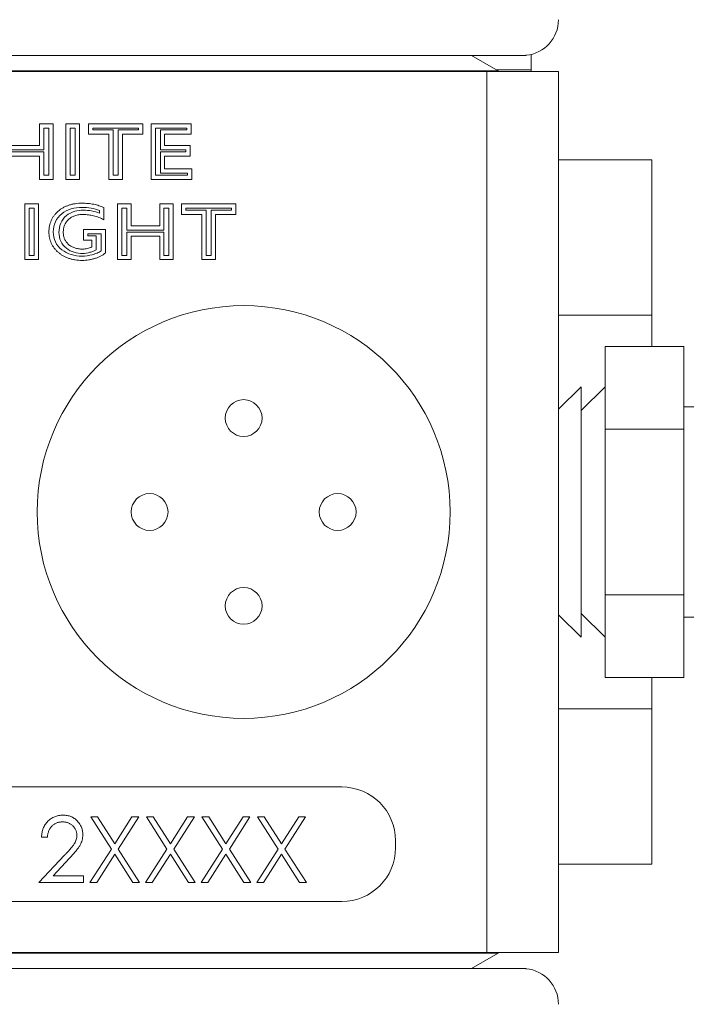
# Model space of a CAD drawing. Header units: inches. Extents: x 1.42 to 7.57, y 1.63 to 8.46.
# Tile 7 of 16: x 1.99 to 2.57, y 5.4 to 6.26. Entities that reach past the tile are written whole.
import ezdxf

# ---------------------------------------------------------------- set-up
doc = ezdxf.new("R2010")
doc.units = ezdxf.units.IN
doc.header["$MEASUREMENT"] = 0

msp = doc.modelspace()

# ---------------------------------------------------------------- linework, layer by layer
at = {"color": 7, "linetype": 'Continuous', "lineweight": 15}
for p, q in [((2.4241, 6.22387), (1.45239, 6.22387)), ((2.40289, 6.21033), (2.37944, 6.22387)), ((2.43151, 6.22475), (2.43151, 6.21125)), ((2.40289, 6.21033), (1.47364, 6.21033)), ((1.53376, 6.20987), (2.39301, 6.20987)), ((2.39301, 5.44087), (2.39301, 6.20987)), ((2.39301, 6.20987), (2.45551, 6.20987)), ((2.4013, 6.21125), (2.43151, 6.21125)), ((2.40289, 6.20987), (2.40289, 6.21033)), ((2.43151, 6.20987), (2.43151, 6.21125)), ((2.45551, 6.20987), (2.45551, 5.44087)), ((2.0028, 6.14522), (2.0028, 6.16428)), ((2.0028, 6.16428), (2.01462, 6.16428)), ((2.01462, 6.16428), (2.01462, 6.11565)), ((2.02579, 6.11565), (2.02579, 6.16428)), ((2.02579, 6.16428), (2.03762, 6.16428)), ((2.03762, 6.16428), (2.03762, 6.11565)), ((2.04551, 6.16428), (2.09282, 6.16428)), ((2.04551, 6.15508), (2.04551, 6.16428)), ((2.09282, 6.16428), (2.09282, 6.15508)), ((2.10005, 6.16428), (2.13487, 6.16428)), ((2.10005, 6.11565), (2.10005, 6.16428)), ((2.13487, 6.16428), (2.13487, 6.15508)), ((2.00655, 6.14147), (2.00655, 6.16053)), ((2.00655, 6.16053), (2.01087, 6.16053)), ((2.01087, 6.16053), (2.01087, 6.1194)), ((2.02954, 6.1194), (2.02954, 6.16053)), ((2.02954, 6.16053), (2.03387, 6.16053)), ((2.03387, 6.16053), (2.03387, 6.1194)), ((2.06325, 6.15508), (2.04551, 6.15508)), ((2.04926, 6.15883), (2.04926, 6.16053)), ((2.04926, 6.16053), (2.08907, 6.16053)), ((2.067, 6.15883), (2.04926, 6.15883)), ((2.06325, 6.11565), (2.06325, 6.15508)), ((2.067, 6.1194), (2.067, 6.15883)), ((2.08907, 6.15883), (2.07133, 6.15883)), ((2.07133, 6.15883), (2.07133, 6.1194)), ((2.09282, 6.15508), (2.07508, 6.15508)), ((2.07508, 6.15508), (2.07508, 6.11565)), ((2.08907, 6.16053), (2.08907, 6.15883)), ((2.1038, 6.1194), (2.1038, 6.16053)), ((2.1038, 6.16053), (2.13112, 6.16053)), ((2.10812, 6.15883), (2.10812, 6.14147)), ((2.13112, 6.15883), (2.10812, 6.15883)), ((2.11187, 6.15508), (2.11187, 6.14522)), ((2.13487, 6.15508), (2.11187, 6.15508)), ((2.13112, 6.16053), (2.13112, 6.15883)), ((1.97408, 6.14147), (2.00655, 6.14147)), ((2.00655, 6.13977), (1.97408, 6.13977)), ((1.97783, 6.14522), (2.0028, 6.14522)), ((2.00655, 6.1194), (2.00655, 6.13977)), ((2.10812, 6.14147), (2.13047, 6.14147)), ((2.10812, 6.13977), (2.10812, 6.1211)), ((2.13047, 6.13977), (2.10812, 6.13977)), ((2.11187, 6.14522), (2.13422, 6.14522)), ((2.13047, 6.14147), (2.13047, 6.13977)), ((2.13422, 6.14522), (2.13422, 6.13602)), ((2.0028, 6.13602), (1.97783, 6.13602)), ((2.0028, 6.11565), (2.0028, 6.13602)), ((2.11187, 6.13602), (2.11187, 6.12485)), ((2.13422, 6.13602), (2.11187, 6.13602)), ((2.53676, 6.13287), (2.45551, 6.13287)), ((2.53676, 5.99724), (2.53676, 6.13287)), ((2.10812, 6.1211), (2.13178, 6.1211)), ((2.11187, 6.12485), (2.13553, 6.12485)), ((2.13178, 6.1211), (2.13178, 6.1194)), ((2.13553, 6.12485), (2.13553, 6.11565)), ((2.01462, 6.11565), (2.0028, 6.11565)), ((2.01087, 6.1194), (2.00655, 6.1194)), ((2.03762, 6.11565), (2.02579, 6.11565)), ((2.03387, 6.1194), (2.02954, 6.1194)), ((2.07508, 6.11565), (2.06325, 6.11565)), ((2.07133, 6.1194), (2.067, 6.1194)), ((2.13553, 6.11565), (2.10005, 6.11565)), ((2.13178, 6.1194), (2.1038, 6.1194)), ((1.98991, 6.09428), (2.00174, 6.09428)), ((1.98991, 6.04565), (1.98991, 6.09428)), ((2.00174, 6.09428), (2.00174, 6.04565)), ((2.07073, 6.09428), (2.08256, 6.09428)), ((2.07073, 6.04565), (2.07073, 6.09428)), ((2.08256, 6.09428), (2.08256, 6.07522)), ((2.10753, 6.09428), (2.11936, 6.09428)), ((2.10753, 6.07522), (2.10753, 6.09428)), ((2.11936, 6.09428), (2.11936, 6.04565)), ((2.12659, 6.09428), (2.1739, 6.09428)), ((2.12659, 6.08508), (2.12659, 6.09428)), ((2.1739, 6.09428), (2.1739, 6.08508)), ((1.99366, 6.09053), (1.99799, 6.09053)), ((1.99366, 6.0494), (1.99366, 6.09053)), ((1.99799, 6.09053), (1.99799, 6.0494)), ((2.05516, 6.08857), (2.05516, 6.08619)), ((2.05891, 6.09105), (2.05891, 6.08048)), ((2.07448, 6.09053), (2.07881, 6.09053)), ((2.07448, 6.0494), (2.07448, 6.09053)), ((2.07881, 6.09053), (2.07881, 6.07147)), ((2.11128, 6.09053), (2.11561, 6.09053)), ((2.11128, 6.07147), (2.11128, 6.09053)), ((2.11561, 6.09053), (2.11561, 6.0494)), ((2.13034, 6.08883), (2.13034, 6.09053)), ((2.13034, 6.09053), (2.17015, 6.09053)), ((2.14808, 6.08883), (2.13034, 6.08883)), ((2.14808, 6.0494), (2.14808, 6.08883)), ((2.17015, 6.08883), (2.15241, 6.08883)), ((2.15241, 6.08883), (2.15241, 6.0494)), ((2.17015, 6.09053), (2.17015, 6.08883)), ((2.14433, 6.08508), (2.12659, 6.08508)), ((2.14433, 6.04565), (2.14433, 6.08508)), ((2.15616, 6.08508), (2.15616, 6.04565)), ((2.1739, 6.08508), (2.15616, 6.08508)), ((2.04116, 6.07193), (2.06022, 6.07193)), ((2.04116, 6.06274), (2.04116, 6.07193)), ((2.04491, 6.06649), (2.04491, 6.06818)), ((2.04491, 6.06818), (2.05647, 6.06818)), ((2.05647, 6.06818), (2.05647, 6.05335)), ((2.06022, 6.07193), (2.06022, 6.05167)), ((2.07881, 6.07147), (2.11128, 6.07147)), ((2.11128, 6.06977), (2.07881, 6.06977)), ((2.07881, 6.06977), (2.07881, 6.0494)), ((2.08256, 6.07522), (2.10753, 6.07522)), ((2.11128, 6.0494), (2.11128, 6.06977)), ((2.04839, 6.06274), (2.04116, 6.06274)), ((2.05214, 6.06649), (2.04491, 6.06649)), ((2.04839, 6.0567), (2.04839, 6.06274)), ((2.05214, 6.0543), (2.05214, 6.06649)), ((2.10753, 6.06602), (2.08256, 6.06602)), ((2.08256, 6.06602), (2.08256, 6.04565)), ((2.10753, 6.04565), (2.10753, 6.06602)), ((2.00174, 6.04565), (1.98991, 6.04565)), ((1.99799, 6.0494), (1.99366, 6.0494)), ((2.08256, 6.04565), (2.07073, 6.04565)), ((2.07881, 6.0494), (2.07448, 6.0494)), ((2.11936, 6.04565), (2.10753, 6.04565)), ((2.11561, 6.0494), (2.11128, 6.0494)), ((2.15616, 6.04565), (2.14433, 6.04565)), ((2.15241, 6.0494), (2.14808, 6.0494)), ((2.53676, 5.99724), (2.45551, 5.99724)), ((2.53676, 5.96971), (2.53676, 5.99724)), ((2.49601, 5.89754), (2.49601, 5.96971)), ((2.49601, 5.96971), (2.56476, 5.96971)), ((2.56476, 5.89754), (2.56476, 5.96971)), ((2.47519, 5.93474), (2.45551, 5.91507)), ((2.49601, 5.93474), (2.47519, 5.91392)), ((2.47519, 5.93474), (2.47519, 5.71599)), ((2.58976, 5.91712), (2.56476, 5.91712)), ((2.49601, 5.7532), (2.49601, 5.89754)), ((2.49601, 5.89754), (2.56476, 5.89754)), ((2.56476, 5.7532), (2.56476, 5.89754)), ((2.49601, 5.7532), (2.56476, 5.7532)), ((2.49601, 5.68103), (2.49601, 5.7532)), ((2.56476, 5.68103), (2.56476, 5.7532)), ((2.45551, 5.73567), (2.47519, 5.71599)), ((2.47519, 5.73682), (2.49601, 5.71599)), ((2.56476, 5.73362), (2.58976, 5.73362)), ((2.49601, 5.68103), (2.56476, 5.68103)), ((2.53676, 5.65349), (2.53676, 5.68103)), ((2.45551, 5.65349), (2.53676, 5.65349)), ((2.53676, 5.51787), (2.53676, 5.65349)), ((2.26639, 5.58537), (1.61014, 5.58537)), ((2.04743, 5.55926), (2.05336, 5.55926)), ((2.0654, 5.53118), (2.04743, 5.55926)), ((2.05336, 5.55926), (2.06836, 5.53582)), ((2.06836, 5.53582), (2.08336, 5.55926)), ((2.0893, 5.55926), (2.07133, 5.53118)), ((2.08336, 5.55926), (2.0893, 5.55926)), ((2.09591, 5.55926), (2.10184, 5.55926)), ((2.11388, 5.53118), (2.09591, 5.55926)), ((2.10184, 5.55926), (2.11684, 5.53582)), ((2.11684, 5.53582), (2.13184, 5.55926)), ((2.13777, 5.55926), (2.11981, 5.53118)), ((2.13184, 5.55926), (2.13777, 5.55926)), ((2.14438, 5.55926), (2.15032, 5.55926)), ((2.16236, 5.53118), (2.14438, 5.55926)), ((2.15032, 5.55926), (2.16532, 5.53582)), ((2.16532, 5.53582), (2.18032, 5.55926)), ((2.18625, 5.55926), (2.16829, 5.53118)), ((2.18032, 5.55926), (2.18625, 5.55926)), ((2.19286, 5.55926), (2.1988, 5.55926)), ((2.21083, 5.53118), (2.19286, 5.55926)), ((2.1988, 5.55926), (2.2138, 5.53582)), ((2.2138, 5.53582), (2.2288, 5.55926)), ((2.23473, 5.55926), (2.21677, 5.53118)), ((2.2288, 5.55926), (2.23473, 5.55926)), ((2.0096, 5.54163), (2.00446, 5.54163)), ((2.31326, 5.53224), (2.31326, 5.53849)), ((2.04669, 5.50196), (2.0654, 5.53118)), ((2.07133, 5.53118), (2.09003, 5.50196)), ((2.09517, 5.50196), (2.11388, 5.53118)), ((2.11981, 5.53118), (2.13851, 5.50196)), ((2.14365, 5.50196), (2.16236, 5.53118)), ((2.16829, 5.53118), (2.18699, 5.50196)), ((2.19213, 5.50196), (2.21083, 5.53118)), ((2.21677, 5.53118), (2.23546, 5.50196)), ((2.00226, 5.50196), (2.02448, 5.52568)), ((2.02886, 5.52314), (2.01453, 5.50784)), ((2.06836, 5.52655), (2.05263, 5.50196)), ((2.0841, 5.50196), (2.06836, 5.52655)), ((2.11684, 5.52655), (2.10111, 5.50196)), ((2.13257, 5.50196), (2.11684, 5.52655)), ((2.16532, 5.52655), (2.14958, 5.50196)), ((2.18105, 5.50196), (2.16532, 5.52655)), ((2.2138, 5.52655), (2.19806, 5.50196)), ((2.22953, 5.50196), (2.2138, 5.52655)), ((2.45551, 5.51787), (2.53676, 5.51787)), ((2.04119, 5.50196), (2.00226, 5.50196)), ((2.01453, 5.50784), (2.04119, 5.50784)), ((2.04119, 5.50784), (2.04119, 5.50196)), ((2.05263, 5.50196), (2.04669, 5.50196)), ((2.09003, 5.50196), (2.0841, 5.50196)), ((2.10111, 5.50196), (2.09517, 5.50196)), ((2.13851, 5.50196), (2.13257, 5.50196)), ((2.14958, 5.50196), (2.14365, 5.50196)), ((2.18699, 5.50196), (2.18105, 5.50196)), ((2.19806, 5.50196), (2.19213, 5.50196)), ((2.23546, 5.50196), (2.22953, 5.50196)), ((1.61014, 5.48537), (2.26639, 5.48537)), ((1.53376, 5.44087), (2.39301, 5.44087)), ((2.45551, 5.44087), (2.39301, 5.44087)), ((2.40289, 5.4404), (2.40289, 5.44087)), ((2.40289, 5.4404), (1.47364, 5.4404)), ((2.37944, 5.42687), (2.40289, 5.4404)), ((1.45239, 5.42687), (2.4241, 5.42687))]:
    msp.add_line(p, q, dxfattribs=at)
for centre, radius in [((2.18076, 5.82537), 0.18012), ((2.18076, 5.90737), 0.01606), ((2.09876, 5.82537), 0.01606), ((2.26276, 5.82537), 0.01606), ((2.18076, 5.74337), 0.01606)]:
    msp.add_circle(centre, radius, dxfattribs=at)
for centre, radius, start, end in [((2.42414, 6.25512), 0.03125, 275.53754, 0), ((2.26639, 5.53849), 0.04688, 0, 90), ((2.26639, 5.53224), 0.04688, 270, 0), ((2.42414, 5.39562), 0.03125, 0, 84.44903)]:
    msp.add_arc(centre, radius, start, end, dxfattribs=at)
for points, knots in [([(2.42717, 6.22402), (2.42716, 6.22401), (2.42715, 6.22401), (2.42614, 6.22392), (2.42492, 6.22387), (2.42416, 6.22387), (2.4241, 6.22387)], [0, 0, 0, 0, 0.248131, 0.606533, 0.966554, 1, 1, 1, 1]), ([(2.01094, 6.06988), (2.01094, 6.07165), (2.01116, 6.07427), (2.01203, 6.07761), (2.01292, 6.07995), (2.01405, 6.08216), (2.01545, 6.08424), (2.0171, 6.08618), (2.01899, 6.08798), (2.02107, 6.08962), (2.02334, 6.09104), (2.02574, 6.09225), (2.02829, 6.09324), (2.03099, 6.09399), (2.03487, 6.09473), (2.03789, 6.09493), (2.03993, 6.09493)], [0, 0, 0, 0, 0.123719, 0.182461, 0.240216, 0.297686, 0.355518, 0.414663, 0.475479, 0.537402, 0.599228, 0.661501, 0.724795, 0.789821, 0.857182, 1, 1, 1, 1]), ([(2.03993, 6.09493), (2.04166, 6.09494), (2.04421, 6.09481), (2.04756, 6.09441), (2.04997, 6.094), (2.05231, 6.09343), (2.05532, 6.09255), (2.05751, 6.09171), (2.05891, 6.09105)], [0, 0, 0, 0, 0.264961, 0.392642, 0.518121, 0.640856, 0.762027, 1, 1, 1, 1]), ([(2.04099, 6.08508), (2.03966, 6.08507), (2.03772, 6.08495), (2.03523, 6.08449), (2.03353, 6.08402), (2.03196, 6.08338), (2.0305, 6.08264), (2.02917, 6.08174), (2.02797, 6.0807), (2.0269, 6.07956), (2.02597, 6.07834), (2.02517, 6.07705), (2.02454, 6.07567), (2.02403, 6.07423), (2.02356, 6.07217), (2.02342, 6.07056), (2.02342, 6.06947)], [0, 0, 0, 0, 0.150264, 0.219579, 0.285989, 0.349388, 0.410849, 0.471078, 0.530908, 0.589788, 0.647234, 0.704064, 0.760866, 0.818282, 0.876686, 1, 1, 1, 1]), ([(2.05891, 6.08048), (2.05742, 6.08123), (2.05517, 6.08222), (2.05212, 6.08329), (2.04987, 6.08395), (2.04763, 6.08445), (2.04468, 6.08493), (2.04246, 6.08508), (2.04099, 6.08508)], [0, 0, 0, 0, 0.267069, 0.395285, 0.520111, 0.643021, 0.763388, 1, 1, 1, 1]), ([(2.03984, 6.04499), (2.03782, 6.045), (2.03484, 6.0452), (2.03101, 6.04593), (2.02833, 6.0467), (2.02579, 6.04769), (2.02339, 6.04891), (2.02114, 6.05034), (2.01904, 6.05197), (2.01715, 6.05378), (2.01548, 6.05572), (2.01407, 6.05779), (2.01293, 6.05998), (2.01203, 6.06228), (2.01117, 6.06557), (2.01093, 6.06814), (2.01094, 6.06988)], [0, 0, 0, 0, 0.141869, 0.208978, 0.274048, 0.337548, 0.400137, 0.462511, 0.525043, 0.586611, 0.64613, 0.704289, 0.761832, 0.819392, 0.877835, 1, 1, 1, 1]), ([(2.02342, 6.06947), (2.02343, 6.06843), (2.02354, 6.06689), (2.02405, 6.06493), (2.02455, 6.06356), (2.02522, 6.06227), (2.02602, 6.06105), (2.02697, 6.05992), (2.02806, 6.05887), (2.02927, 6.05793), (2.03057, 6.0571), (2.03197, 6.0564), (2.03347, 6.05584), (2.03505, 6.05538), (2.03733, 6.05498), (2.0391, 6.05484), (2.04031, 6.05485)], [0, 0, 0, 0, 0.124572, 0.183682, 0.241258, 0.298683, 0.356524, 0.415163, 0.475316, 0.536501, 0.597532, 0.659708, 0.723123, 0.788223, 0.855593, 1, 1, 1, 1]), ([(2.05647, 6.05335), (2.0554, 6.05254), (2.0531, 6.05133), (2.04727, 6.04937), (2.04283, 6.04874), (2.03984, 6.04874)], [0.0898823, 0.0898823, 0.0898823, 0.0898823, 0.3174255, 0.5449687, 1.0000551, 1.0000551, 1.0000551, 1.0000551]), ([(2.06022, 6.05167), (2.05971, 6.05116), (2.05889, 6.05043), (2.05763, 6.04959), (2.05659, 6.04896), (2.05544, 6.04838), (2.0542, 6.04784), (2.05287, 6.04732), (2.05099, 6.04668), (2.04857, 6.04601), (2.04471, 6.04523), (2.04178, 6.04499), (2.03984, 6.04499)], [0, 0, 0, 0, 0.098083, 0.150734, 0.20644, 0.264926, 0.326414, 0.391868, 0.460199, 0.59882, 0.73459, 1, 1, 1, 1]), ([(2.04031, 6.05485), (2.04167, 6.05484), (2.04445, 6.05519), (2.0471, 6.0561), (2.04839, 6.0567)], [0, 0, 0, 0, 0.487191, 1, 1, 1, 1]), ([(2.04032, 6.0511), (2.04247, 6.05109), (2.04568, 6.05158), (2.0498, 6.05317), (2.05132, 6.05392), (2.05214, 6.0543)], [0.00273, 0.00273, 0.00273, 0.00273, 0.644792, 0.965823, 1.286854, 1.286854, 1.286854, 1.286854]), ([(2.00446, 5.54163), (2.00449, 5.54231), (2.00456, 5.54365), (2.00487, 5.5456), (2.00531, 5.54747), (2.00593, 5.54924), (2.00671, 5.55092), (2.00764, 5.5525), (2.00874, 5.55399), (2.00998, 5.55537), (2.01134, 5.55663), (2.0128, 5.55772), (2.01434, 5.55865), (2.01594, 5.55942), (2.01763, 5.56), (2.0194, 5.56042), (2.02125, 5.56068), (2.0225, 5.56071), (2.02314, 5.56072)], [0, 0, 0, 0, 0.068791, 0.135103, 0.198979, 0.261904, 0.323495, 0.385195, 0.446969, 0.509765, 0.572251, 0.633405, 0.693251, 0.752583, 0.812579, 0.873275, 0.93555, 1, 1, 1, 1]), ([(2.02288, 5.55485), (2.02243, 5.55484), (2.02155, 5.55481), (2.02026, 5.55465), (2.01903, 5.55438), (2.01785, 5.554), (2.01673, 5.55351), (2.01567, 5.55291), (2.01467, 5.5522), (2.01373, 5.55138), (2.01286, 5.55048), (2.0121, 5.54947), (2.01144, 5.54838), (2.01086, 5.5472), (2.01039, 5.54593), (2.01003, 5.54457), (2.00975, 5.54313), (2.00965, 5.54214), (2.0096, 5.54163)], [0, 0, 0, 0, 0.064439, 0.126547, 0.186887, 0.245878, 0.304041, 0.362191, 0.420976, 0.48066, 0.5406, 0.600689, 0.661936, 0.724443, 0.789038, 0.856314, 0.926352, 1, 1, 1, 1]), ([(2.03531, 5.54323), (2.0353, 5.54363), (2.03528, 5.5444), (2.0351, 5.54553), (2.03482, 5.54662), (2.03443, 5.54767), (2.03391, 5.54867), (2.03328, 5.54963), (2.03256, 5.55056), (2.03172, 5.55143), (2.03079, 5.55223), (2.02982, 5.55293), (2.02879, 5.55352), (2.0277, 5.55401), (2.02657, 5.55439), (2.02538, 5.55465), (2.02415, 5.55482), (2.02331, 5.55484), (2.02288, 5.55485)], [0, 0, 0, 0, 0.061965, 0.122122, 0.180988, 0.239933, 0.299906, 0.359989, 0.421776, 0.486576, 0.551535, 0.615018, 0.677259, 0.73973, 0.80305, 0.866495, 0.931973, 1, 1, 1, 1]), ([(2.02314, 5.56072), (2.02377, 5.56071), (2.02501, 5.56068), (2.02681, 5.56043), (2.02852, 5.56004), (2.03015, 5.5595), (2.03167, 5.55877), (2.0331, 5.55789), (2.03446, 5.55687), (2.03568, 5.55567), (2.0368, 5.55439), (2.03777, 5.55302), (2.0386, 5.55161), (2.03929, 5.55014), (2.0398, 5.54861), (2.04018, 5.54702), (2.0404, 5.54538), (2.04043, 5.54426), (2.04045, 5.54369)], [0, 0, 0, 0, 0.069475, 0.136517, 0.200789, 0.26383, 0.325735, 0.387291, 0.449509, 0.512968, 0.576275, 0.63758, 0.697903, 0.757172, 0.816599, 0.876653, 0.93729, 1, 1, 1, 1]), ([(2.02448, 5.52568), (2.02502, 5.52624), (2.02606, 5.52732), (2.02753, 5.52891), (2.02885, 5.53038), (2.03002, 5.53173), (2.03104, 5.53298), (2.03193, 5.5341), (2.03265, 5.53513), (2.03344, 5.53632), (2.03419, 5.53777), (2.03484, 5.53955), (2.03524, 5.54138), (2.03529, 5.54261), (2.03531, 5.54323)], [0, 0, 0, 0, 0.110803, 0.212829, 0.306101, 0.390647, 0.466924, 0.534481, 0.593587, 0.644557, 0.7362, 0.825024, 0.911986, 1, 1, 1, 1]), ([(2.04045, 5.54369), (2.04042, 5.5429), (2.04037, 5.54131), (2.0399, 5.53899), (2.03916, 5.53674), (2.03828, 5.53492), (2.03739, 5.53346), (2.03659, 5.53226), (2.03564, 5.53097), (2.03455, 5.52958), (2.03333, 5.5281), (2.03197, 5.52652), (2.03047, 5.52486), (2.02941, 5.52373), (2.02886, 5.52314)], [0, 0, 0, 0, 0.098702, 0.195672, 0.292422, 0.391343, 0.444462, 0.504229, 0.570352, 0.642546, 0.722288, 0.807921, 0.90047, 1, 1, 1, 1]), ([(2.4241, 5.42687), (2.42442, 5.42686), (2.42542, 5.42685), (2.42661, 5.42677), (2.42731, 5.42671), (2.42719, 5.42672), (2.42717, 5.42672)], [0, 0, 0, 0, 0.1706549, 0.5299201, 0.8891831, 1, 1, 1, 1])]:
    msp.add_open_spline(points, degree=3, knots=knots, dxfattribs=at)
for points in [[(2.01469, 6.06988), (2.01468, 6.07289), (2.01583, 6.0791), (2.02176, 6.08615), (2.0301, 6.09045), (2.03672, 6.09118), (2.03994, 6.09118)], [(2.04099, 6.08883), (2.03845, 6.08882), (2.03348, 6.0884), (2.02569, 6.0846), (2.02062, 6.07761), (2.01966, 6.07215), (2.01967, 6.06945)], [(2.03994, 6.09118), (2.04509, 6.09119), (2.05035, 6.0904), (2.05516, 6.08857)], [(2.05516, 6.08619), (2.05065, 6.08785), (2.04579, 6.08883), (2.04099, 6.08883)], [(2.03984, 6.04874), (2.03666, 6.04875), (2.03013, 6.04949), (2.02183, 6.05383), (2.01586, 6.06081), (2.01468, 6.06691), (2.01469, 6.06988)], [(2.01967, 6.06945), (2.01969, 6.06685), (2.02061, 6.06157), (2.02591, 6.05505), (2.03297, 6.05165), (2.03786, 6.05108), (2.04032, 6.0511)]]:
    msp.add_open_spline(points, degree=3, dxfattribs=at)

doc.saveas('drawing.dxf')
